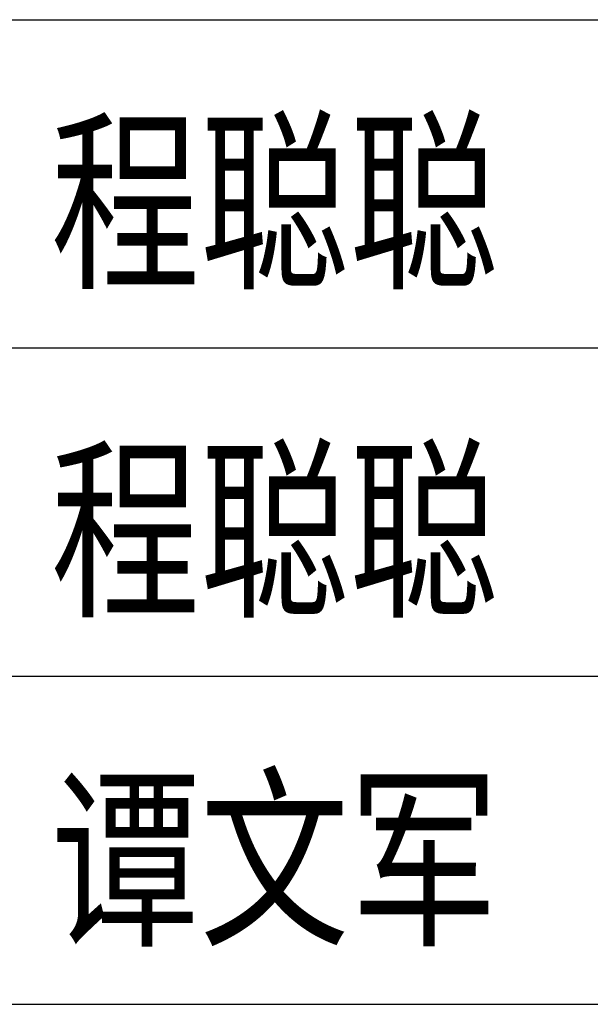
# Model space of a CAD drawing. Extents: x 427948 to 764348, y 274849 to 601549.
# Tile 12 of 212: x 507952 to 509343, y 525449 to 527849. Entities that reach past the tile are written whole.
import ezdxf
from ezdxf.enums import TextEntityAlignment as Align

# ---------------------------------------------------------------- set-up
doc = ezdxf.new("R2010")
doc.units = 0
doc.header["$LTSCALE"] = 1000
doc.header["$MEASUREMENT"] = 0
doc.layers.get('0').update_dxf_attribs({"linetype": 'CONTINUOUS'})
doc.layers.add('PUB_TITLE', color=4, linetype='CONTINUOUS')
doc.layers.add('TK', color=7, linetype='CONTINUOUS')
doc.styles.add('TKHZ1', font='txt', dxfattribs={"width": 0.8})

# ---------------------------------------------------------------- blocks, each defined once
blk = doc.blocks.new('24')
at = {"layer": 'PUB_TITLE'}
for p, q in [((-1116488.9, 159718.9), (-1110888.9, 159718.9)), ((-1116488.9, 158918.9), (-1110888.9, 158918.9)), ((-1116488.9, 158118.9), (-1110888.9, 158118.9)), ((-1116488.9, 157318.9), (-1110888.9, 157318.9))]:
    blk.add_line(p, q, dxfattribs=at)
at = {"layer": 'TK', "style": 'TKHZ1', "width": 0.8}
for s, p in [('程聪聪', (-1113363.5, 159280.9)), ('程聪聪', (-1113363.5, 158480.9)), ('谭文军', (-1113363.5, 157680.8))]:
    blk.add_text(s, height=350, dxfattribs=at).set_placement(p, align=Align.MIDDLE)

msp = doc.modelspace()

# ---------------------------------------------------------------- block references
msp.add_blockref('24', (1621936.9, 368130.5))

doc.saveas('drawing.dxf')
